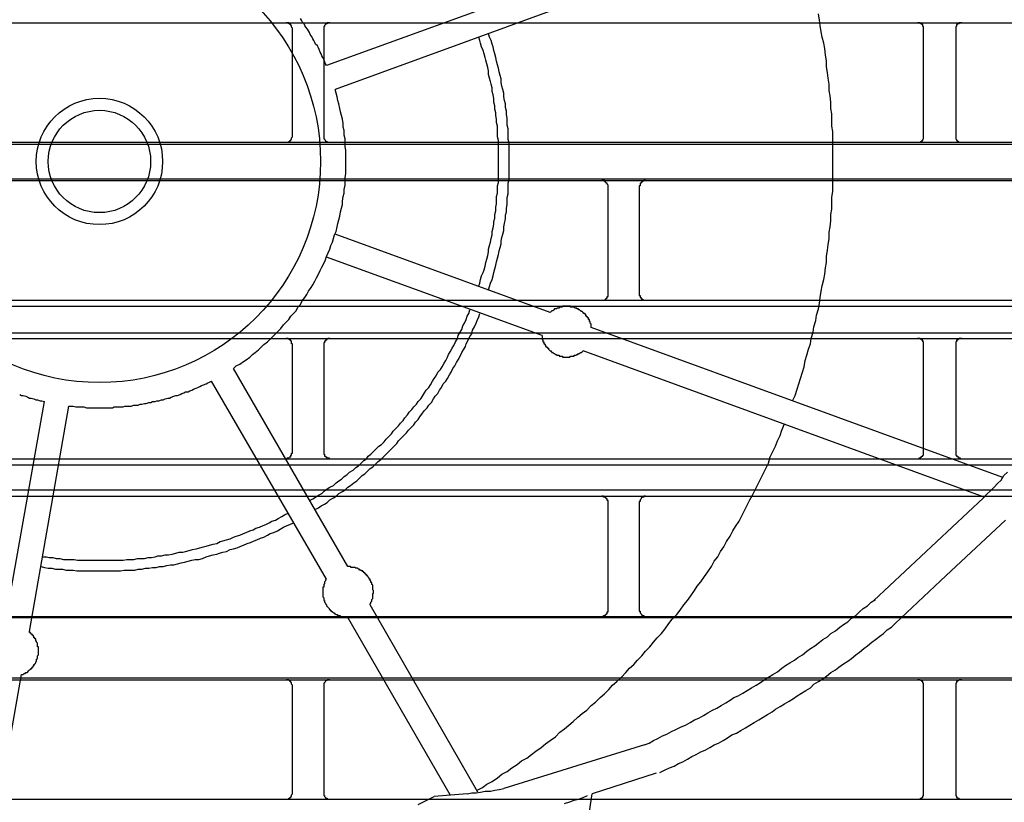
# Model space of a CAD drawing. Header units: millimetres. Extents: x 39871 to 53385, y 51832 to 57813.
# Tile 31 of 88: x 48555 to 48586, y 52484 to 52509. Entities that reach past the tile are written whole.
import ezdxf
from ezdxf import colors
from ezdxf.entities.mleader import LeaderData, LeaderLine
from ezdxf.math import Vec2, Vec3

# ---------------------------------------------------------------- set-up
doc = ezdxf.new("R2010")
doc.units = ezdxf.units.MM
doc.layers.add('AQUAREA', color=7, linetype='Continuous')
doc.layers.add('IS_KAN_OPIS', color=7, linetype='Continuous', lineweight=30)
doc.styles.add('ARIAL', font='ARIALN.TTF')

# ---------------------------------------------------------------- blocks, each defined once
blk = doc.blocks.new('SPLIT')
at = {"layer": 'AQUAREA'}
for points in [[(24655.995, -1284.732), (24656.205, -1284.312), (24656.345, -1283.822), (24656.485, -1283.402), (24656.625, -1282.982), (24656.765, -1282.492), (24656.905, -1282.072), (24656.975, -1281.582), (24657.115, -1281.162), (24657.255, -1280.672), (24657.395, -1280.252), (24657.465, -1279.832), (24657.605, -1279.342), (24657.675, -1278.922), (24657.815, -1278.432), (24657.885, -1278.012), (24658.025, -1277.522), (24658.095, -1277.102), (24658.165, -1276.612), (24658.235, -1276.122), (24658.305, -1275.702), (24658.445, -1275.212), (24658.515, -1274.792), (24658.585, -1274.302), (24658.655, -1273.882), (24658.655, -1273.392), (24658.725, -1272.902), (24658.795, -1272.482), (24658.865, -1271.992), (24658.865, -1271.502), (24658.935, -1271.082), (24659.005, -1270.592), (24659.005, -1270.102), (24659.075, -1269.682), (24659.075, -1269.192), (24659.075, -1268.772), (24659.145, -1268.282), (24659.145, -1267.792), (24659.145, -1267.372), (24659.145, -1266.882), (24659.145, -1266.392), (24659.145, -1265.972), (24659.145, -1265.482), (24659.145, -1264.992), (24659.145, -1264.572), (24659.145, -1264.082), (24659.145, -1263.592), (24659.075, -1263.172), (24659.075, -1262.682), (24659.075, -1262.192), (24659.005, -1261.772), (24659.005, -1261.282), (24658.935, -1260.792), (24658.865, -1260.372), (24658.865, -1259.882), (24658.795, -1259.392), (24658.725, -1258.972), (24658.655, -1258.482), (24658.655, -1258.062), (24658.585, -1257.572), (24658.515, -1257.082), (24658.445, -1256.662), (24658.305, -1256.172), (24658.235, -1255.752), (24658.165, -1255.262), (24658.095, -1254.842), (24658.025, -1254.352)], [(24619.385, -1258.412), (24619.315, -1258.272), (24619.245, -1258.062), (24619.175, -1257.922), (24619.105, -1257.782), (24619.035, -1257.642), (24618.965, -1257.502), (24618.895, -1257.362), (24618.825, -1257.152), (24618.755, -1257.012), (24618.685, -1256.872), (24618.545, -1256.732), (24618.475, -1256.592), (24618.405, -1256.452), (24618.335, -1256.312), (24618.265, -1256.172), (24618.125, -1255.962), (24618.055, -1255.822), (24617.985, -1255.682), (24617.915, -1255.542), (24617.775, -1255.402), (24617.705, -1255.262), (24617.635, -1255.122), (24617.495, -1254.982), (24617.425, -1254.842), (24617.355, -1254.702)], [(24636.325, -1252.252), (24619.385, -1258.412)], [(24636.955, -1254.142), (24620.085, -1260.302)], [(24308.585, -1255.052), (24877.685, -1255.052)], [(24616.725, -1255.542), (24616.725, -1255.542), (24616.725, -1255.472), (24616.655, -1255.402), (24616.655, -1255.332), (24616.655, -1255.262), (24616.585, -1255.262), (24616.585, -1255.192), (24616.515, -1255.192), (24616.515, -1255.122), (24616.445, -1255.122), (24616.445, -1255.052), (24616.375, -1255.052), (24616.305, -1255.052), (24616.235, -1255.052)], [(24616.725, -1263.942), (24616.725, -1255.542)], [(24619.665, -1255.052), (24619.665, -1255.052), (24619.595, -1255.052), (24619.525, -1255.052), (24619.455, -1255.052), (24619.455, -1255.122), (24619.385, -1255.122), (24619.315, -1255.122), (24619.315, -1255.192), (24619.245, -1255.262), (24619.245, -1255.332), (24619.175, -1255.332), (24619.175, -1255.402), (24619.175, -1255.472), (24619.175, -1255.542)], [(24619.175, -1255.542), (24619.175, -1263.942)], [(24666.285, -1255.542), (24666.285, -1255.542), (24666.285, -1255.472), (24666.285, -1255.402), (24666.285, -1255.332), (24666.215, -1255.332), (24666.215, -1255.262), (24666.215, -1255.192), (24666.145, -1255.192), (24666.145, -1255.122), (24666.075, -1255.122), (24666.005, -1255.052), (24665.935, -1255.052), (24665.865, -1255.052), (24665.795, -1255.052)], [(24666.285, -1263.942), (24666.285, -1255.542)], [(24669.295, -1255.052), (24669.295, -1255.052), (24669.225, -1255.052), (24669.155, -1255.052), (24669.085, -1255.052), (24669.015, -1255.122), (24668.945, -1255.122), (24668.945, -1255.192), (24668.875, -1255.192), (24668.875, -1255.262), (24668.875, -1255.332), (24668.805, -1255.332), (24668.805, -1255.402), (24668.805, -1255.472), (24668.805, -1255.542)], [(24668.805, -1255.542), (24668.805, -1263.942)], [(24631.355, -1275.702), (24631.425, -1275.492), (24631.495, -1275.212), (24631.565, -1274.932), (24631.705, -1274.652), (24631.775, -1274.442), (24631.845, -1274.162), (24631.915, -1273.882), (24631.985, -1273.602), (24632.055, -1273.322), (24632.125, -1273.042), (24632.125, -1272.832), (24632.195, -1272.552), (24632.265, -1272.272), (24632.335, -1271.992), (24632.405, -1271.712), (24632.405, -1271.432), (24632.475, -1271.152), (24632.545, -1270.872), (24632.545, -1270.662), (24632.615, -1270.382), (24632.615, -1270.102), (24632.685, -1269.822), (24632.685, -1269.542), (24632.755, -1269.262), (24632.755, -1268.982), (24632.755, -1268.702), (24632.825, -1268.422), (24632.825, -1268.142), (24632.825, -1267.862), (24632.895, -1267.582), (24632.895, -1267.302), (24632.895, -1267.022), (24632.895, -1266.812), (24632.895, -1266.532), (24632.895, -1266.252), (24632.895, -1265.972), (24632.895, -1265.692), (24632.895, -1265.412), (24632.895, -1265.132), (24632.895, -1264.852), (24632.895, -1264.572), (24632.895, -1264.292), (24632.825, -1264.012), (24632.825, -1263.732), (24632.825, -1263.452), (24632.825, -1263.172), (24632.755, -1262.892), (24632.755, -1262.612), (24632.685, -1262.332), (24632.685, -1262.122), (24632.615, -1261.842), (24632.615, -1261.562), (24632.545, -1261.282), (24632.545, -1261.002), (24632.475, -1260.722), (24632.405, -1260.442), (24632.405, -1260.162), (24632.335, -1259.882), (24632.265, -1259.672), (24632.195, -1259.392), (24632.125, -1259.112), (24632.125, -1258.832), (24632.055, -1258.552), (24631.985, -1258.272), (24631.915, -1257.992), (24631.845, -1257.782), (24631.775, -1257.502), (24631.705, -1257.222), (24631.565, -1256.942), (24631.495, -1256.662), (24631.425, -1256.452), (24631.355, -1256.172)], [(24632.125, -1276.052), (24632.195, -1275.772), (24632.265, -1275.492), (24632.405, -1275.212), (24632.475, -1274.932), (24632.545, -1274.652), (24632.615, -1274.372), (24632.685, -1274.092), (24632.755, -1273.812), (24632.825, -1273.532), (24632.895, -1273.252), (24632.965, -1272.972), (24633.035, -1272.692), (24633.105, -1272.412), (24633.105, -1272.202), (24633.175, -1271.922), (24633.245, -1271.642), (24633.315, -1271.362), (24633.315, -1271.082), (24633.385, -1270.802), (24633.455, -1270.452), (24633.455, -1270.172), (24633.525, -1269.892), (24633.525, -1269.612), (24633.595, -1269.332), (24633.595, -1269.052), (24633.595, -1268.772), (24633.665, -1268.492), (24633.665, -1268.212), (24633.665, -1267.932), (24633.665, -1267.652), (24633.735, -1267.372), (24633.735, -1267.092), (24633.735, -1266.812), (24633.735, -1266.532), (24633.735, -1266.252), (24633.735, -1265.972), (24633.735, -1265.692), (24633.735, -1265.412), (24633.735, -1265.132), (24633.735, -1264.782), (24633.735, -1264.502), (24633.665, -1264.222), (24633.665, -1263.942), (24633.665, -1263.662), (24633.665, -1263.382), (24633.595, -1263.102), (24633.595, -1262.822), (24633.595, -1262.542), (24633.525, -1262.262), (24633.525, -1261.982), (24633.455, -1261.702), (24633.455, -1261.422), (24633.385, -1261.142), (24633.315, -1260.862), (24633.315, -1260.582), (24633.245, -1260.302), (24633.175, -1260.022), (24633.105, -1259.742), (24633.105, -1259.462), (24633.035, -1259.182), (24632.965, -1258.902), (24632.895, -1258.622), (24632.825, -1258.342), (24632.755, -1258.062), (24632.685, -1257.782), (24632.615, -1257.502), (24632.545, -1257.222), (24632.475, -1256.942), (24632.405, -1256.732), (24632.335, -1256.452), (24632.195, -1256.172), (24632.125, -1255.892)], [(24612.105, -1282.212), (24612.315, -1282.002), (24612.595, -1281.862), (24612.875, -1281.652), (24613.085, -1281.512), (24613.365, -1281.302), (24613.575, -1281.092), (24613.785, -1280.952), (24614.065, -1280.742), (24614.275, -1280.532), (24614.485, -1280.322), (24614.765, -1280.112), (24614.975, -1279.902), (24615.185, -1279.692), (24615.395, -1279.482), (24615.605, -1279.272), (24615.815, -1279.062), (24616.025, -1278.782), (24616.235, -1278.572), (24616.445, -1278.362), (24616.585, -1278.082), (24616.795, -1277.872), (24617.005, -1277.662), (24617.145, -1277.382), (24617.355, -1277.172), (24617.495, -1276.892), (24617.705, -1276.612), (24617.845, -1276.402), (24617.985, -1276.122), (24618.195, -1275.842), (24618.335, -1275.632), (24618.475, -1275.352), (24618.615, -1275.072), (24618.755, -1274.792), (24618.895, -1274.512), (24619.035, -1274.232), (24619.175, -1273.952), (24619.315, -1273.672), (24619.385, -1273.392), (24619.525, -1273.112), (24619.665, -1272.832), (24619.735, -1272.552), (24619.875, -1272.272), (24619.945, -1271.992), (24620.015, -1271.712), (24620.155, -1271.432), (24620.225, -1271.082), (24620.295, -1270.802), (24620.365, -1270.522), (24620.435, -1270.242), (24620.505, -1269.892), (24620.575, -1269.612), (24620.645, -1269.332), (24620.645, -1269.052), (24620.715, -1268.702), (24620.785, -1268.422), (24620.785, -1268.142), (24620.855, -1267.792), (24620.855, -1267.512), (24620.855, -1267.232), (24620.925, -1266.882), (24620.925, -1266.602), (24620.925, -1266.322), (24620.925, -1265.972), (24620.925, -1265.692), (24620.925, -1265.342), (24620.925, -1265.062), (24620.855, -1264.782), (24620.855, -1264.432), (24620.855, -1264.152), (24620.785, -1263.872), (24620.785, -1263.522), (24620.715, -1263.242), (24620.715, -1262.962), (24620.645, -1262.612), (24620.575, -1262.332), (24620.505, -1262.052), (24620.435, -1261.772), (24620.365, -1261.422), (24620.295, -1261.142), (24620.225, -1260.862), (24620.155, -1260.582), (24620.085, -1260.302)], [(24616.235, -1264.432), (24616.235, -1264.432), (24616.305, -1264.432), (24616.375, -1264.432), (24616.445, -1264.432), (24616.445, -1264.362), (24616.515, -1264.362), (24616.515, -1264.292), (24616.585, -1264.292), (24616.585, -1264.222), (24616.655, -1264.222), (24616.655, -1264.152), (24616.655, -1264.082), (24616.725, -1264.012), (24616.725, -1263.942)], [(24619.175, -1263.942), (24619.175, -1263.942), (24619.175, -1264.012), (24619.175, -1264.082), (24619.175, -1264.152), (24619.245, -1264.152), (24619.245, -1264.222), (24619.315, -1264.292), (24619.315, -1264.362), (24619.385, -1264.362), (24619.455, -1264.362), (24619.455, -1264.432), (24619.525, -1264.432), (24619.595, -1264.432), (24619.665, -1264.432)], [(24665.795, -1264.432), (24665.795, -1264.432), (24665.865, -1264.432), (24665.935, -1264.432), (24666.005, -1264.432), (24666.075, -1264.362), (24666.145, -1264.362), (24666.145, -1264.292), (24666.215, -1264.292), (24666.215, -1264.222), (24666.285, -1264.152), (24666.285, -1264.082), (24666.285, -1264.012), (24666.285, -1263.942)], [(24668.805, -1263.942), (24668.805, -1263.942), (24668.805, -1264.012), (24668.805, -1264.082), (24668.805, -1264.152), (24668.875, -1264.222), (24668.875, -1264.292), (24668.945, -1264.292), (24668.945, -1264.362), (24669.015, -1264.362), (24669.085, -1264.432), (24669.155, -1264.432), (24669.225, -1264.432), (24669.295, -1264.432)], [(24308.585, -1264.432), (24877.685, -1264.432)], [(24308.585, -1264.572), (24877.685, -1264.572)], [(24308.585, -1267.302), (24877.685, -1267.302)], [(24308.585, -1267.442), (24877.685, -1267.442)], [(24641.505, -1267.932), (24641.505, -1267.932), (24641.505, -1267.862), (24641.505, -1267.792), (24641.435, -1267.722), (24641.435, -1267.652), (24641.365, -1267.652), (24641.365, -1267.582), (24641.295, -1267.582), (24641.295, -1267.512), (24641.225, -1267.512), (24641.225, -1267.442), (24641.155, -1267.442), (24641.085, -1267.442), (24641.015, -1267.442)], [(24641.505, -1276.332), (24641.505, -1267.932)], [(24644.445, -1267.442), (24644.445, -1267.442), (24644.375, -1267.442), (24644.305, -1267.442), (24644.235, -1267.512), (24644.165, -1267.512), (24644.165, -1267.582), (24644.095, -1267.582), (24644.095, -1267.652), (24644.025, -1267.652), (24644.025, -1267.722), (24644.025, -1267.792), (24644.025, -1267.862), (24643.955, -1267.862), (24643.955, -1267.932)], [(24643.955, -1267.932), (24643.955, -1276.332)], [(24636.955, -1277.802), (24620.085, -1271.642)], [(24636.325, -1279.622), (24619.385, -1273.462)], [(24641.015, -1276.822), (24641.015, -1276.822), (24641.085, -1276.822), (24641.155, -1276.822), (24641.225, -1276.822), (24641.295, -1276.752), (24641.365, -1276.752), (24641.365, -1276.682), (24641.435, -1276.682), (24641.435, -1276.612), (24641.435, -1276.542), (24641.505, -1276.542), (24641.505, -1276.472), (24641.505, -1276.402), (24641.505, -1276.332)], [(24643.955, -1276.332), (24643.955, -1276.402), (24643.955, -1276.472), (24644.025, -1276.472), (24644.025, -1276.542), (24644.025, -1276.612), (24644.095, -1276.612), (24644.095, -1276.682), (24644.165, -1276.752), (24644.235, -1276.752), (24644.235, -1276.822), (24644.305, -1276.822), (24644.375, -1276.822), (24644.445, -1276.822)], [(24308.585, -1276.822), (24877.685, -1276.822)], [(24308.585, -1277.312), (24877.685, -1277.312)], [(24618.055, -1292.572), (24618.335, -1292.432), (24618.545, -1292.292), (24618.755, -1292.152), (24619.035, -1292.012), (24619.245, -1291.802), (24619.455, -1291.662), (24619.665, -1291.522), (24619.945, -1291.382), (24620.155, -1291.172), (24620.365, -1291.032), (24620.575, -1290.892), (24620.785, -1290.682), (24620.995, -1290.542), (24621.205, -1290.332), (24621.485, -1290.192), (24621.695, -1289.982), (24621.905, -1289.842), (24622.115, -1289.632), (24622.325, -1289.422), (24622.535, -1289.282), (24622.675, -1289.072), (24622.885, -1288.932), (24623.095, -1288.722), (24623.305, -1288.512), (24623.515, -1288.302), (24623.725, -1288.162), (24623.935, -1287.952), (24624.075, -1287.742), (24624.285, -1287.532), (24624.495, -1287.322), (24624.635, -1287.112), (24624.845, -1286.902), (24625.055, -1286.692), (24625.195, -1286.482), (24625.405, -1286.272), (24625.545, -1286.062), (24625.755, -1285.852), (24625.895, -1285.642), (24626.105, -1285.432), (24626.245, -1285.222), (24626.455, -1285.012), (24626.595, -1284.802), (24626.805, -1284.592), (24626.945, -1284.382), (24627.085, -1284.102), (24627.225, -1283.892), (24627.435, -1283.682), (24627.575, -1283.472), (24627.715, -1283.192), (24627.855, -1282.982), (24627.995, -1282.772), (24628.135, -1282.492), (24628.345, -1282.282), (24628.485, -1282.072), (24628.625, -1281.792), (24628.765, -1281.582), (24628.905, -1281.302), (24628.975, -1281.092), (24629.115, -1280.882), (24629.255, -1280.602), (24629.395, -1280.392), (24629.535, -1280.112), (24629.675, -1279.832), (24629.745, -1279.622), (24629.885, -1279.342), (24630.025, -1279.132), (24630.095, -1278.852), (24630.235, -1278.642), (24630.375, -1278.362), (24630.445, -1278.082), (24630.585, -1277.872), (24630.655, -1277.592)], [(24618.475, -1293.272), (24618.755, -1293.132), (24618.965, -1292.992), (24619.245, -1292.852), (24619.455, -1292.712), (24619.665, -1292.502), (24619.945, -1292.362), (24620.155, -1292.222), (24620.365, -1292.012), (24620.645, -1291.872), (24620.855, -1291.732), (24621.065, -1291.522), (24621.275, -1291.382), (24621.555, -1291.172), (24621.765, -1291.032), (24621.975, -1290.822), (24622.185, -1290.612), (24622.395, -1290.472), (24622.605, -1290.262), (24622.815, -1290.052), (24623.025, -1289.912), (24623.235, -1289.702), (24623.445, -1289.492), (24623.655, -1289.352), (24623.865, -1289.142), (24624.075, -1288.932), (24624.285, -1288.722), (24624.495, -1288.512), (24624.705, -1288.302), (24624.915, -1288.092), (24625.055, -1287.882), (24625.265, -1287.672), (24625.475, -1287.462), (24625.685, -1287.252), (24625.825, -1287.042), (24626.035, -1286.832), (24626.245, -1286.622), (24626.385, -1286.412), (24626.595, -1286.202), (24626.735, -1285.992), (24626.945, -1285.712), (24627.085, -1285.502), (24627.295, -1285.292), (24627.435, -1285.082), (24627.645, -1284.872), (24627.785, -1284.592), (24627.925, -1284.382), (24628.135, -1284.172), (24628.275, -1283.892), (24628.415, -1283.682), (24628.555, -1283.402), (24628.765, -1283.192), (24628.905, -1282.982), (24629.045, -1282.702), (24629.185, -1282.492), (24629.325, -1282.212), (24629.465, -1282.002), (24629.605, -1281.722), (24629.745, -1281.512), (24629.885, -1281.232), (24630.025, -1280.952), (24630.165, -1280.742), (24630.305, -1280.462), (24630.375, -1280.252), (24630.515, -1279.972), (24630.655, -1279.692), (24630.795, -1279.482), (24630.865, -1279.202), (24631.005, -1278.922), (24631.145, -1278.642), (24631.215, -1278.432), (24631.355, -1278.152), (24631.425, -1277.872)], [(24640.175, -1278.992), (24640.175, -1278.922), (24640.175, -1278.852), (24640.175, -1278.782), (24640.175, -1278.712), (24640.105, -1278.642), (24640.105, -1278.572), (24640.105, -1278.502), (24640.035, -1278.502), (24640.035, -1278.432), (24640.035, -1278.362), (24639.965, -1278.362), (24639.965, -1278.292), (24639.965, -1278.222), (24639.895, -1278.222), (24639.895, -1278.152), (24639.825, -1278.152), (24639.825, -1278.082), (24639.755, -1278.082), (24639.755, -1278.012), (24639.755, -1277.942), (24639.685, -1277.942), (24639.685, -1277.872), (24639.615, -1277.872), (24639.545, -1277.802), (24639.475, -1277.732), (24639.405, -1277.732), (24639.405, -1277.662), (24639.335, -1277.662), (24639.265, -1277.592), (24639.195, -1277.592), (24639.195, -1277.522), (24639.125, -1277.522), (24639.055, -1277.522), (24639.055, -1277.452), (24638.985, -1277.452), (24638.915, -1277.452), (24638.845, -1277.382), (24638.775, -1277.382), (24638.705, -1277.382), (24638.635, -1277.382), (24638.565, -1277.382), (24638.565, -1277.312), (24638.495, -1277.312), (24638.425, -1277.312), (24638.355, -1277.312), (24638.285, -1277.312), (24638.215, -1277.312), (24638.145, -1277.312), (24638.075, -1277.312), (24638.005, -1277.312), (24637.935, -1277.312), (24637.865, -1277.382), (24637.795, -1277.382), (24637.725, -1277.382), (24637.655, -1277.382), (24637.655, -1277.452), (24637.585, -1277.452), (24637.515, -1277.452), (24637.445, -1277.522), (24637.375, -1277.522), (24637.305, -1277.522), (24637.235, -1277.592), (24637.165, -1277.662), (24637.095, -1277.662), (24637.025, -1277.732), (24636.955, -1277.802)], [(24308.585, -1279.412), (24877.685, -1279.412)], [(24595.305, -1284.242), (24595.445, -1284.312), (24595.585, -1284.312), (24595.795, -1284.382), (24595.935, -1284.452), (24596.075, -1284.522), (24596.215, -1284.522), (24596.425, -1284.592), (24596.565, -1284.662), (24596.705, -1284.662), (24596.915, -1284.732), (24597.055, -1284.732), (24597.265, -1284.802)], [(24672.515, -1290.752), (24640.175, -1278.992)], [(24308.585, -1279.832), (24877.685, -1279.832)], [(24616.725, -1280.322), (24616.725, -1280.322), (24616.725, -1280.252), (24616.655, -1280.252), (24616.655, -1280.182), (24616.655, -1280.112), (24616.655, -1280.042), (24616.585, -1280.042), (24616.585, -1279.972), (24616.515, -1279.972), (24616.515, -1279.902), (24616.445, -1279.902), (24616.375, -1279.902), (24616.375, -1279.832), (24616.305, -1279.832), (24616.235, -1279.832)], [(24616.725, -1288.792), (24616.725, -1280.322)], [(24619.665, -1279.832), (24619.665, -1279.832), (24619.595, -1279.832), (24619.525, -1279.832), (24619.455, -1279.902), (24619.385, -1279.902), (24619.385, -1279.972), (24619.315, -1279.972), (24619.315, -1280.042), (24619.245, -1280.042), (24619.245, -1280.112), (24619.245, -1280.182), (24619.175, -1280.182), (24619.175, -1280.252), (24619.175, -1280.322)], [(24619.175, -1280.322), (24619.175, -1288.792)], [(24636.325, -1279.622), (24636.325, -1279.692), (24636.325, -1279.762), (24636.325, -1279.832), (24636.325, -1279.902), (24636.395, -1279.972), (24636.395, -1280.042), (24636.395, -1280.112), (24636.465, -1280.112), (24636.465, -1280.182), (24636.465, -1280.252), (24636.535, -1280.252), (24636.535, -1280.322), (24636.605, -1280.392), (24636.605, -1280.462), (24636.675, -1280.462), (24636.675, -1280.532), (24636.745, -1280.532), (24636.745, -1280.602), (24636.815, -1280.602), (24636.815, -1280.672), (24636.885, -1280.742), (24636.955, -1280.812), (24637.025, -1280.812), (24637.025, -1280.882), (24637.095, -1280.882), (24637.095, -1280.952), (24637.165, -1280.952), (24637.235, -1281.022), (24637.305, -1281.022), (24637.375, -1281.092), (24637.445, -1281.092), (24637.445, -1281.162), (24637.515, -1281.162), (24637.585, -1281.162), (24637.655, -1281.162), (24637.655, -1281.232), (24637.725, -1281.232), (24637.795, -1281.232), (24637.865, -1281.232), (24637.935, -1281.232), (24637.935, -1281.302), (24638.005, -1281.302), (24638.075, -1281.302), (24638.145, -1281.302), (24638.215, -1281.302), (24638.285, -1281.302), (24638.355, -1281.302), (24638.425, -1281.302), (24638.495, -1281.302), (24638.565, -1281.232), (24638.635, -1281.232), (24638.705, -1281.232), (24638.775, -1281.232), (24638.845, -1281.232), (24638.845, -1281.162), (24638.915, -1281.162), (24638.985, -1281.162), (24639.055, -1281.092), (24639.125, -1281.092), (24639.195, -1281.022), (24639.265, -1281.022), (24639.335, -1280.952), (24639.405, -1280.952), (24639.475, -1280.882), (24639.545, -1280.812)], [(24666.285, -1280.322), (24666.285, -1280.322), (24666.285, -1280.252), (24666.285, -1280.182), (24666.285, -1280.112), (24666.215, -1280.112), (24666.215, -1280.042), (24666.215, -1279.972), (24666.145, -1279.972), (24666.075, -1279.902), (24666.005, -1279.902), (24666.005, -1279.832), (24665.935, -1279.832), (24665.865, -1279.832), (24665.795, -1279.832)], [(24666.285, -1288.792), (24666.285, -1280.322)], [(24669.295, -1279.832), (24669.295, -1279.832), (24669.225, -1279.832), (24669.155, -1279.832), (24669.085, -1279.832), (24669.085, -1279.902), (24669.015, -1279.902), (24668.945, -1279.972), (24668.875, -1279.972), (24668.875, -1280.042), (24668.875, -1280.112), (24668.805, -1280.112), (24668.805, -1280.182), (24668.805, -1280.252), (24668.805, -1280.322)], [(24668.805, -1280.322), (24668.805, -1288.792)], [(24671.045, -1292.292), (24639.545, -1280.812)], [(24670.975, -1292.362), (24671.255, -1292.082), (24671.535, -1291.802), (24671.815, -1291.522), (24672.095, -1291.242), (24672.375, -1290.962), (24672.585, -1290.612), (24672.865, -1290.332)], [(24621.065, -1297.752), (24612.105, -1282.212)], [(24599.155, -1285.152), (24599.365, -1285.152), (24599.505, -1285.152), (24599.715, -1285.222), (24599.855, -1285.222), (24599.995, -1285.222), (24600.205, -1285.222), (24600.345, -1285.222), (24600.555, -1285.292), (24600.695, -1285.292), (24600.905, -1285.292), (24601.045, -1285.292), (24601.185, -1285.292), (24601.395, -1285.292), (24601.535, -1285.292), (24601.745, -1285.292), (24601.885, -1285.292), (24602.095, -1285.292), (24602.235, -1285.292), (24602.375, -1285.292), (24602.585, -1285.292), (24602.725, -1285.222), (24602.935, -1285.222), (24603.075, -1285.222), (24603.215, -1285.222), (24603.425, -1285.222), (24603.565, -1285.152), (24603.775, -1285.152), (24603.915, -1285.152), (24604.055, -1285.152), (24604.265, -1285.082), (24604.405, -1285.082), (24604.615, -1285.082), (24604.755, -1285.012), (24604.895, -1285.012), (24605.105, -1284.942), (24605.245, -1284.942), (24605.455, -1284.872), (24605.595, -1284.872), (24605.735, -1284.802), (24605.945, -1284.802), (24606.085, -1284.732), (24606.225, -1284.732), (24606.435, -1284.662), (24606.575, -1284.662), (24606.715, -1284.592), (24606.925, -1284.522), (24607.065, -1284.522), (24607.205, -1284.452), (24607.415, -1284.382), (24607.555, -1284.312), (24607.695, -1284.312), (24607.905, -1284.242), (24608.045, -1284.172), (24608.185, -1284.102), (24608.325, -1284.032), (24608.535, -1284.032), (24608.675, -1283.962), (24608.815, -1283.892), (24608.955, -1283.822), (24609.165, -1283.752), (24609.305, -1283.682), (24609.445, -1283.612), (24609.585, -1283.542), (24609.725, -1283.472), (24609.935, -1283.402), (24610.075, -1283.332), (24610.215, -1283.262), (24610.355, -1283.192)], [(24619.385, -1298.732), (24610.355, -1283.192)], [(24594.115, -1302.512), (24597.265, -1284.802)], [(24596.075, -1302.862), (24599.155, -1285.152)], [(24631.215, -1315.322), (24631.635, -1315.112), (24631.985, -1314.832), (24632.405, -1314.622), (24632.825, -1314.342), (24633.175, -1314.062), (24633.595, -1313.852), (24633.945, -1313.572), (24634.365, -1313.292), (24634.715, -1313.012), (24635.135, -1312.802), (24635.485, -1312.522), (24635.835, -1312.242), (24636.255, -1311.962), (24636.605, -1311.682), (24636.955, -1311.402), (24637.375, -1311.122), (24637.725, -1310.772), (24638.075, -1310.492), (24638.425, -1310.212), (24638.775, -1309.932), (24639.125, -1309.582), (24639.475, -1309.302), (24639.825, -1309.022), (24640.175, -1308.672), (24640.525, -1308.392), (24640.875, -1308.042), (24641.225, -1307.762), (24641.575, -1307.412), (24641.855, -1307.062), (24642.205, -1306.782), (24642.555, -1306.432), (24642.905, -1306.082), (24643.185, -1305.732), (24643.535, -1305.452), (24643.815, -1305.102), (24644.165, -1304.752), (24644.445, -1304.402), (24644.795, -1304.052), (24645.075, -1303.702), (24645.355, -1303.352), (24645.705, -1303.002), (24645.985, -1302.652), (24646.265, -1302.232), (24646.545, -1301.882), (24646.895, -1301.532), (24647.175, -1301.182), (24647.455, -1300.762), (24647.735, -1300.412), (24648.015, -1300.062), (24648.295, -1299.642), (24648.505, -1299.292), (24648.785, -1298.942), (24649.065, -1298.522), (24649.345, -1298.172), (24649.625, -1297.752), (24649.835, -1297.332), (24650.115, -1296.982), (24650.325, -1296.562), (24650.605, -1296.212), (24650.815, -1295.792), (24651.095, -1295.372), (24651.305, -1294.952), (24651.515, -1294.602), (24651.795, -1294.182), (24652.005, -1293.762), (24652.215, -1293.342), (24652.425, -1292.922), (24652.635, -1292.502), (24652.845, -1292.152), (24653.055, -1291.732), (24653.265, -1291.312), (24653.475, -1290.892), (24653.685, -1290.472), (24653.895, -1290.052), (24654.105, -1289.632), (24654.245, -1289.142), (24654.455, -1288.722), (24654.665, -1288.302), (24654.805, -1287.882), (24655.015, -1287.462), (24655.155, -1287.042), (24655.365, -1286.552)], [(24616.235, -1289.282), (24616.235, -1289.282), (24616.305, -1289.282), (24616.305, -1289.212), (24616.375, -1289.212), (24616.445, -1289.212), (24616.515, -1289.142), (24616.585, -1289.142), (24616.585, -1289.072), (24616.585, -1289.002), (24616.655, -1289.002), (24616.655, -1288.932), (24616.655, -1288.862), (24616.725, -1288.862), (24616.725, -1288.792)], [(24619.175, -1288.792), (24619.175, -1288.792), (24619.175, -1288.862), (24619.175, -1288.932), (24619.245, -1288.932), (24619.245, -1289.002), (24619.245, -1289.072), (24619.315, -1289.072), (24619.315, -1289.142), (24619.385, -1289.142), (24619.385, -1289.212), (24619.455, -1289.212), (24619.525, -1289.212), (24619.595, -1289.212), (24619.595, -1289.282), (24619.665, -1289.282)], [(24665.795, -1289.282), (24665.795, -1289.282), (24665.865, -1289.282), (24665.935, -1289.282), (24665.935, -1289.212), (24666.005, -1289.212), (24666.075, -1289.212), (24666.075, -1289.142), (24666.145, -1289.142), (24666.145, -1289.072), (24666.215, -1289.072), (24666.215, -1289.002), (24666.285, -1289.002), (24666.285, -1288.932), (24666.285, -1288.862), (24666.285, -1288.792)], [(24668.805, -1288.792), (24668.805, -1288.792), (24668.805, -1288.862), (24668.805, -1288.932), (24668.805, -1289.002), (24668.875, -1289.002), (24668.875, -1289.072), (24668.945, -1289.072), (24668.945, -1289.142), (24669.015, -1289.142), (24669.015, -1289.212), (24669.085, -1289.212), (24669.155, -1289.212), (24669.155, -1289.282), (24669.225, -1289.282), (24669.295, -1289.282)], [(24308.585, -1289.282), (24877.685, -1289.282)], [(24308.585, -1289.772), (24877.685, -1289.772)], [(24308.585, -1291.732), (24877.685, -1291.732)], [(24308.585, -1292.222), (24877.685, -1292.222)], [(24641.505, -1292.712), (24641.505, -1292.712), (24641.505, -1292.642), (24641.505, -1292.572), (24641.435, -1292.572), (24641.435, -1292.502), (24641.435, -1292.432), (24641.365, -1292.432), (24641.365, -1292.362), (24641.295, -1292.362), (24641.295, -1292.292), (24641.225, -1292.292), (24641.155, -1292.292), (24641.155, -1292.222), (24641.085, -1292.222), (24641.015, -1292.222)], [(24644.445, -1292.222), (24644.445, -1292.222), (24644.375, -1292.222), (24644.305, -1292.222), (24644.305, -1292.292), (24644.235, -1292.292), (24644.165, -1292.292), (24644.165, -1292.362), (24644.095, -1292.362), (24644.095, -1292.432), (24644.025, -1292.502), (24644.025, -1292.572), (24644.025, -1292.642), (24643.955, -1292.642), (24643.955, -1292.712)], [(24670.975, -1292.362), (24662.365, -1300.412)], [(24641.505, -1301.182), (24641.505, -1292.712)], [(24643.955, -1292.712), (24643.955, -1301.182)], [(24597.125, -1296.982), (24597.405, -1296.982), (24597.615, -1297.052), (24597.895, -1297.052), (24598.175, -1297.122), (24598.455, -1297.122), (24598.735, -1297.192), (24599.015, -1297.192), (24599.295, -1297.192), (24599.575, -1297.192), (24599.855, -1297.262), (24600.135, -1297.262), (24600.415, -1297.262), (24600.695, -1297.262), (24600.975, -1297.262), (24601.255, -1297.262), (24601.535, -1297.262), (24601.815, -1297.262), (24602.025, -1297.262), (24602.305, -1297.262), (24602.585, -1297.262), (24602.865, -1297.262), (24603.145, -1297.262), (24603.425, -1297.262), (24603.705, -1297.192), (24603.985, -1297.192), (24604.265, -1297.192), (24604.545, -1297.122), (24604.825, -1297.122), (24605.105, -1297.122), (24605.385, -1297.052), (24605.665, -1297.052), (24605.945, -1296.982), (24606.155, -1296.912), (24606.435, -1296.912), (24606.715, -1296.842), (24606.995, -1296.842), (24607.275, -1296.772), (24607.555, -1296.702), (24607.835, -1296.632), (24608.115, -1296.632), (24608.325, -1296.562), (24608.605, -1296.492), (24608.885, -1296.422), (24609.165, -1296.352), (24609.445, -1296.282), (24609.725, -1296.212), (24609.935, -1296.142), (24610.215, -1296.072), (24610.495, -1296.002), (24610.775, -1295.932), (24611.055, -1295.792), (24611.265, -1295.722), (24611.545, -1295.652), (24611.825, -1295.582), (24612.105, -1295.442), (24612.315, -1295.372), (24612.595, -1295.302), (24612.875, -1295.162), (24613.085, -1295.092), (24613.365, -1294.952), (24613.645, -1294.882), (24613.855, -1294.742), (24614.135, -1294.672), (24614.415, -1294.532), (24614.625, -1294.462), (24614.905, -1294.322), (24615.115, -1294.182), (24615.395, -1294.112), (24615.605, -1293.972), (24615.885, -1293.832), (24616.095, -1293.692), (24616.375, -1293.552)], [(24668.455, -1298.102), (24672.725, -1294.112)], [(24596.985, -1297.752), (24597.265, -1297.822), (24597.545, -1297.892), (24597.825, -1297.892), (24598.105, -1297.962), (24598.385, -1297.962), (24598.665, -1297.962), (24598.945, -1298.032), (24599.225, -1298.032), (24599.505, -1298.032), (24599.785, -1298.102), (24600.065, -1298.102), (24600.345, -1298.102), (24600.625, -1298.102), (24600.905, -1298.102), (24601.185, -1298.102), (24601.465, -1298.102), (24601.745, -1298.102), (24602.025, -1298.102), (24602.375, -1298.102), (24602.655, -1298.102), (24602.935, -1298.102), (24603.215, -1298.102), (24603.495, -1298.032), (24603.775, -1298.032), (24604.055, -1298.032), (24604.335, -1298.032), (24604.615, -1297.962), (24604.895, -1297.962), (24605.175, -1297.892), (24605.455, -1297.892), (24605.735, -1297.822), (24606.015, -1297.822), (24606.295, -1297.752), (24606.575, -1297.752), (24606.855, -1297.682), (24607.135, -1297.612), (24607.415, -1297.612), (24607.695, -1297.542), (24607.975, -1297.472), (24608.255, -1297.402), (24608.535, -1297.332), (24608.815, -1297.262), (24609.095, -1297.192), (24609.375, -1297.192), (24609.655, -1297.122), (24609.935, -1296.982), (24610.215, -1296.912), (24610.495, -1296.842), (24610.775, -1296.772), (24610.985, -1296.702), (24611.265, -1296.632), (24611.545, -1296.562), (24611.825, -1296.422), (24612.105, -1296.352), (24612.385, -1296.282), (24612.665, -1296.142), (24612.875, -1296.072), (24613.155, -1295.932), (24613.435, -1295.862), (24613.715, -1295.722), (24613.925, -1295.652), (24614.205, -1295.512), (24614.485, -1295.442), (24614.765, -1295.302), (24614.975, -1295.162), (24615.255, -1295.092), (24615.535, -1294.952), (24615.745, -1294.812), (24616.025, -1294.672), (24616.305, -1294.532), (24616.515, -1294.462), (24616.795, -1294.322)], [(24622.815, -1300.762), (24622.815, -1300.692), (24622.885, -1300.622), (24622.885, -1300.552), (24622.955, -1300.482), (24622.955, -1300.412), (24622.955, -1300.342), (24623.025, -1300.272), (24623.025, -1300.202), (24623.025, -1300.132), (24623.025, -1300.062), (24623.025, -1299.992), (24623.025, -1299.922), (24623.095, -1299.852), (24623.095, -1299.782), (24623.095, -1299.712), (24623.095, -1299.642), (24623.025, -1299.572), (24623.025, -1299.502), (24623.025, -1299.432), (24623.025, -1299.362), (24623.025, -1299.292), (24623.025, -1299.222), (24622.955, -1299.152), (24622.955, -1299.082), (24622.955, -1299.012), (24622.885, -1299.012), (24622.885, -1298.942), (24622.885, -1298.872), (24622.815, -1298.872), (24622.815, -1298.802), (24622.815, -1298.732), (24622.745, -1298.732), (24622.745, -1298.662), (24622.675, -1298.592), (24622.675, -1298.522), (24622.605, -1298.522), (24622.605, -1298.452), (24622.535, -1298.452), (24622.535, -1298.382), (24622.465, -1298.382), (24622.465, -1298.312), (24622.395, -1298.312), (24622.395, -1298.242), (24622.325, -1298.242), (24622.325, -1298.172), (24622.255, -1298.172), (24622.255, -1298.102), (24622.185, -1298.102), (24622.115, -1298.102), (24622.115, -1298.032), (24622.045, -1298.032), (24621.975, -1298.032), (24621.975, -1297.962), (24621.905, -1297.962), (24621.835, -1297.892), (24621.765, -1297.892), (24621.695, -1297.892), (24621.625, -1297.822), (24621.555, -1297.822), (24621.485, -1297.822), (24621.415, -1297.822), (24621.345, -1297.822), (24621.275, -1297.752), (24621.205, -1297.752), (24621.135, -1297.752), (24621.065, -1297.752)], [(24667.615, -1298.872), (24668.455, -1298.102)], [(24619.385, -1298.732), (24619.315, -1298.802), (24619.315, -1298.872), (24619.245, -1298.942), (24619.245, -1299.012), (24619.245, -1299.082), (24619.175, -1299.152), (24619.175, -1299.222), (24619.175, -1299.292), (24619.175, -1299.362), (24619.105, -1299.362), (24619.105, -1299.432), (24619.105, -1299.502), (24619.105, -1299.572), (24619.105, -1299.642), (24619.105, -1299.712), (24619.105, -1299.782), (24619.105, -1299.852), (24619.105, -1299.922), (24619.105, -1299.992), (24619.105, -1300.062), (24619.105, -1300.132), (24619.175, -1300.202), (24619.175, -1300.272), (24619.175, -1300.342), (24619.175, -1300.412), (24619.245, -1300.412), (24619.245, -1300.482), (24619.245, -1300.552), (24619.315, -1300.622), (24619.315, -1300.692), (24619.385, -1300.762), (24619.385, -1300.832), (24619.455, -1300.902), (24619.525, -1300.972), (24619.595, -1301.042), (24619.595, -1301.112), (24619.665, -1301.112), (24619.665, -1301.182), (24619.735, -1301.182), (24619.735, -1301.252), (24619.805, -1301.252), (24619.805, -1301.322), (24619.875, -1301.322), (24619.945, -1301.392), (24620.015, -1301.392), (24620.015, -1301.462), (24620.085, -1301.462), (24620.155, -1301.532), (24620.225, -1301.532), (24620.295, -1301.602), (24620.365, -1301.602), (24620.435, -1301.602), (24620.505, -1301.672), (24620.575, -1301.672), (24620.645, -1301.672), (24620.715, -1301.742), (24620.785, -1301.742), (24620.855, -1301.742), (24620.925, -1301.742), (24620.995, -1301.742), (24621.065, -1301.742)], [(24664.045, -1302.232), (24667.615, -1298.872)], [(24644.375, -1311.752), (24644.725, -1311.612), (24645.075, -1311.402), (24645.425, -1311.262), (24645.775, -1311.052), (24646.125, -1310.912), (24646.475, -1310.702), (24646.825, -1310.562), (24647.245, -1310.352), (24647.595, -1310.212), (24647.945, -1310.002), (24648.295, -1309.792), (24648.645, -1309.652), (24648.995, -1309.442), (24649.345, -1309.232), (24649.695, -1309.022), (24650.045, -1308.882), (24650.395, -1308.672), (24650.745, -1308.462), (24651.095, -1308.252), (24651.375, -1308.042), (24651.725, -1307.902), (24652.075, -1307.692), (24652.425, -1307.482), (24652.775, -1307.272), (24653.125, -1307.062), (24653.475, -1306.852), (24653.755, -1306.642), (24654.105, -1306.432), (24654.455, -1306.222), (24654.805, -1306.012), (24655.155, -1305.732), (24655.435, -1305.522), (24655.785, -1305.312), (24656.135, -1305.102), (24656.415, -1304.892), (24656.765, -1304.682), (24657.115, -1304.402), (24657.395, -1304.192), (24657.745, -1303.982), (24658.095, -1303.702), (24658.375, -1303.492), (24658.725, -1303.282), (24659.005, -1303.002), (24659.355, -1302.792), (24659.705, -1302.512), (24659.985, -1302.302), (24660.335, -1302.092), (24660.615, -1301.812), (24660.965, -1301.602), (24661.245, -1301.322), (24661.525, -1301.042), (24661.875, -1300.832), (24662.155, -1300.552), (24662.505, -1300.342)], [(24631.285, -1315.462), (24622.815, -1300.762)], [(24641.015, -1301.672), (24641.015, -1301.672), (24641.085, -1301.672), (24641.155, -1301.672), (24641.155, -1301.602), (24641.225, -1301.602), (24641.295, -1301.602), (24641.295, -1301.532), (24641.365, -1301.532), (24641.365, -1301.462), (24641.435, -1301.462), (24641.435, -1301.392), (24641.435, -1301.322), (24641.505, -1301.322), (24641.505, -1301.252), (24641.505, -1301.182)], [(24643.955, -1301.182), (24643.955, -1301.182), (24643.955, -1301.252), (24644.025, -1301.252), (24644.025, -1301.322), (24644.025, -1301.392), (24644.095, -1301.462), (24644.095, -1301.532), (24644.165, -1301.532), (24644.165, -1301.602), (24644.235, -1301.602), (24644.305, -1301.602), (24644.305, -1301.672), (24644.375, -1301.672), (24644.445, -1301.672)], [(24308.585, -1301.672), (24877.685, -1301.672)], [(24308.585, -1301.742), (24877.685, -1301.742)], [(24629.115, -1315.672), (24621.065, -1301.742)], [(24645.565, -1313.922), (24645.985, -1313.712), (24646.335, -1313.572), (24646.685, -1313.432), (24647.035, -1313.222), (24647.385, -1313.082), (24647.735, -1312.872), (24648.085, -1312.662), (24648.435, -1312.522), (24648.785, -1312.312), (24649.135, -1312.172), (24649.485, -1311.962), (24649.835, -1311.752), (24650.185, -1311.612), (24650.535, -1311.402), (24650.885, -1311.192), (24651.235, -1310.982), (24651.585, -1310.842), (24651.935, -1310.632), (24652.285, -1310.422), (24652.635, -1310.212), (24652.985, -1310.002), (24653.335, -1309.792), (24653.685, -1309.582), (24654.035, -1309.372), (24654.385, -1309.162), (24654.665, -1308.952), (24655.015, -1308.742), (24655.365, -1308.532), (24655.715, -1308.322), (24656.065, -1308.112), (24656.345, -1307.902), (24656.695, -1307.692), (24657.045, -1307.482), (24657.395, -1307.272), (24657.675, -1306.992), (24658.025, -1306.782), (24658.375, -1306.572), (24658.655, -1306.362), (24659.005, -1306.082), (24659.355, -1305.872), (24659.635, -1305.662), (24659.985, -1305.382), (24660.335, -1305.172), (24660.615, -1304.962), (24660.965, -1304.682), (24661.245, -1304.472), (24661.595, -1304.192), (24661.875, -1303.982), (24662.225, -1303.702), (24662.505, -1303.492), (24662.855, -1303.212), (24663.135, -1303.002), (24663.415, -1302.722), (24663.765, -1302.512), (24664.045, -1302.232)], [(24595.445, -1306.222), (24595.515, -1306.222), (24595.585, -1306.222), (24595.655, -1306.152), (24595.725, -1306.152), (24595.795, -1306.082), (24595.865, -1306.082), (24595.935, -1306.012), (24596.005, -1305.942), (24596.075, -1305.872), (24596.145, -1305.802), (24596.215, -1305.802), (24596.215, -1305.732), (24596.285, -1305.732), (24596.285, -1305.662), (24596.355, -1305.592), (24596.425, -1305.522), (24596.425, -1305.452), (24596.495, -1305.452), (24596.495, -1305.382), (24596.565, -1305.312), (24596.565, -1305.242), (24596.635, -1305.172), (24596.635, -1305.102), (24596.635, -1305.032), (24596.705, -1304.962), (24596.705, -1304.892), (24596.705, -1304.822), (24596.705, -1304.752), (24596.775, -1304.682), (24596.775, -1304.612), (24596.775, -1304.542), (24596.775, -1304.472), (24596.775, -1304.402), (24596.775, -1304.332), (24596.775, -1304.262), (24596.775, -1304.192), (24596.775, -1304.122), (24596.775, -1304.052), (24596.705, -1304.052), (24596.705, -1303.982), (24596.705, -1303.912), (24596.705, -1303.842), (24596.705, -1303.772), (24596.635, -1303.702), (24596.635, -1303.632), (24596.565, -1303.562), (24596.565, -1303.492), (24596.565, -1303.422), (24596.495, -1303.422), (24596.495, -1303.352), (24596.425, -1303.352), (24596.425, -1303.282), (24596.425, -1303.212), (24596.355, -1303.212), (24596.355, -1303.142), (24596.285, -1303.142), (24596.285, -1303.072), (24596.215, -1303.072), (24596.215, -1303.002), (24596.145, -1303.002), (24596.145, -1302.932), (24596.075, -1302.932), (24596.075, -1302.862)], [(24308.585, -1306.502), (24877.685, -1306.502)], [(24592.715, -1321.622), (24595.445, -1306.222)], [(24308.585, -1306.642), (24877.685, -1306.642)], [(24616.725, -1307.132), (24616.725, -1307.132), (24616.725, -1307.062), (24616.655, -1306.992), (24616.655, -1306.922), (24616.655, -1306.852), (24616.585, -1306.852), (24616.585, -1306.782), (24616.515, -1306.782), (24616.515, -1306.712), (24616.445, -1306.712), (24616.445, -1306.642), (24616.375, -1306.642), (24616.305, -1306.642), (24616.235, -1306.642)], [(24616.725, -1315.532), (24616.725, -1307.132)], [(24619.665, -1306.642), (24619.665, -1306.642), (24619.595, -1306.642), (24619.525, -1306.642), (24619.455, -1306.642), (24619.455, -1306.712), (24619.385, -1306.712), (24619.315, -1306.712), (24619.315, -1306.782), (24619.245, -1306.852), (24619.245, -1306.922), (24619.175, -1306.922), (24619.175, -1306.992), (24619.175, -1307.062), (24619.175, -1307.132)], [(24619.175, -1307.132), (24619.175, -1315.532)], [(24666.285, -1307.132), (24666.285, -1307.132), (24666.285, -1307.062), (24666.285, -1306.992), (24666.285, -1306.922), (24666.215, -1306.922), (24666.215, -1306.852), (24666.215, -1306.782), (24666.145, -1306.782), (24666.145, -1306.712), (24666.075, -1306.712), (24666.005, -1306.642), (24665.935, -1306.642), (24665.865, -1306.642), (24665.795, -1306.642)], [(24666.285, -1315.532), (24666.285, -1307.132)], [(24669.295, -1306.642), (24669.295, -1306.642), (24669.225, -1306.642), (24669.155, -1306.642), (24669.085, -1306.642), (24669.015, -1306.712), (24668.945, -1306.712), (24668.945, -1306.782), (24668.875, -1306.782), (24668.875, -1306.852), (24668.875, -1306.922), (24668.805, -1306.922), (24668.805, -1306.992), (24668.805, -1307.062), (24668.805, -1307.132)], [(24668.805, -1307.132), (24668.805, -1315.532)], [(24644.375, -1311.752), (24633.315, -1315.182)], [(24645.285, -1313.992), (24640.245, -1315.602)], [(24626.595, -1316.442), (24627.015, -1316.232), (24627.435, -1316.022), (24627.855, -1315.812)], [(24616.235, -1316.022), (24616.235, -1316.022), (24616.305, -1316.022), (24616.375, -1316.022), (24616.445, -1316.022), (24616.445, -1315.952), (24616.515, -1315.952), (24616.515, -1315.882), (24616.585, -1315.882), (24616.585, -1315.812), (24616.655, -1315.812), (24616.655, -1315.742), (24616.655, -1315.672), (24616.725, -1315.602), (24616.725, -1315.532)], [(24619.175, -1315.532), (24619.175, -1315.532), (24619.175, -1315.602), (24619.175, -1315.672), (24619.175, -1315.742), (24619.245, -1315.742), (24619.245, -1315.812), (24619.315, -1315.882), (24619.315, -1315.952), (24619.385, -1315.952), (24619.455, -1315.952), (24619.455, -1316.022), (24619.525, -1316.022), (24619.595, -1316.022), (24619.665, -1316.022)], [(24621.485, -1440.202), (24640.245, -1315.602)], [(24630.445, -1315.602), (24627.855, -1315.812)], [(24630.445, -1315.602), (24630.795, -1315.532), (24631.145, -1315.532), (24631.495, -1315.462), (24631.845, -1315.392), (24632.265, -1315.392), (24632.615, -1315.322), (24632.965, -1315.252), (24633.315, -1315.182)], [(24638.075, -1316.372), (24638.495, -1316.232), (24638.845, -1316.092), (24639.195, -1316.022), (24639.545, -1315.882), (24639.895, -1315.742)], [(24665.795, -1316.022), (24665.795, -1316.022), (24665.865, -1316.022), (24665.935, -1316.022), (24666.005, -1316.022), (24666.075, -1315.952), (24666.145, -1315.952), (24666.145, -1315.882), (24666.215, -1315.882), (24666.215, -1315.812), (24666.285, -1315.742), (24666.285, -1315.672), (24666.285, -1315.602), (24666.285, -1315.532)], [(24668.805, -1315.532), (24668.805, -1315.532), (24668.805, -1315.602), (24668.805, -1315.672), (24668.805, -1315.742), (24668.875, -1315.812), (24668.875, -1315.882), (24668.945, -1315.882), (24668.945, -1315.952), (24669.015, -1315.952), (24669.085, -1316.022), (24669.155, -1316.022), (24669.225, -1316.022), (24669.295, -1316.022)], [(24308.585, -1316.022), (24877.685, -1316.022)]]:
    blk.add_lwpolyline(points, dxfattribs=at)
for points in [[(24849.6, -1265.944), (24849.6, -1128.959), (24738.553, -1017.912), (24601.569, -1017.912), (24464.585, -1017.912), (24353.537, -1128.959), (24353.537, -1265.944), (24353.537, -1402.928), (24464.585, -1513.975), (24601.569, -1513.975), (24738.553, -1513.975), (24849.6, -1402.928), (24849.6, -1265.944)], [(24618.931, -1265.944), (24618.931, -1256.354), (24611.157, -1248.581), (24601.569, -1248.581), (24591.98, -1248.581), (24584.207, -1256.354), (24584.207, -1265.944), (24584.207, -1275.532), (24591.98, -1283.306), (24601.569, -1283.306), (24611.157, -1283.306), (24618.931, -1275.532), (24618.931, -1265.944)], [(24606.529, -1265.944), (24606.529, -1263.204), (24604.309, -1260.983), (24601.569, -1260.983), (24598.829, -1260.983), (24596.608, -1263.204), (24596.608, -1265.944), (24596.608, -1268.683), (24598.829, -1270.904), (24601.569, -1270.904), (24604.309, -1270.904), (24606.529, -1268.683), (24606.529, -1265.944)], [(24605.587, -1265.944), (24605.587, -1263.724), (24603.788, -1261.926), (24601.569, -1261.926), (24599.35, -1261.926), (24597.55, -1263.724), (24597.55, -1265.944), (24597.55, -1268.163), (24599.35, -1269.961), (24601.569, -1269.961), (24603.788, -1269.961), (24605.587, -1268.163), (24605.587, -1265.944)]]:
    blk.add_open_spline(points, degree=3, knots=[0, 0, 0, 0, 1, 1, 1, 2, 2, 2, 3, 3, 3, 4, 4, 4, 4], dxfattribs=at)
blk = doc.blocks.new('_None')

msp = doc.modelspace()

# ---------------------------------------------------------------- block references
at = {"lineweight": 13, "xscale": 0.4, "yscale": 0.4, "zscale": 0.4}
msp.add_blockref('SPLIT', (38716.626, 53010.774), dxfattribs=at)

# ---------------------------------------------------------------- leaders
at = {"layer": 'IS_KAN_OPIS', "color": 212}
ml = msp.add_multileader_mtext('Standard', dxfattribs=at)
ml.set_content('\\pxql;{\\C256;Układ pompowy - \\A1;obieg ogrzewania\\Pgrzejnikowego 55/45%%DC; 35kPa; 11,3kW; 917,53kg/h\\P\\C1;Pompa  1~230V; 0,2kW}', color=212, style='ARIAL')
ml.set_leader_properties(color=212)
ml.set_arrow_properties(name='NONE')
ml.build(insert=Vec2(0, 0))
ml.multileader.update_dxf_attribs({"text_left_attachment_type": 6, "text_right_attachment_type": 6, "dogleg_length": 5, "arrow_head_size": 3})
ctx = ml.context
ctx.base_point, ctx.char_height, ctx.arrow_head_size, ctx.landing_gap_size, ctx.plane_origin = Vec3(45306.642, 52379.527), 30, 3, 1, Vec3(43632.71, 52295.388)
ctx.left_attachment, ctx.right_attachment = 6, 6
notes = []
notes.append((ctx, [(0, (1, 1, 0), (45301.642, 52379.527), (1, 0), 5, [(0, [(45125.376, 52771.048)], 0, [])])]))
ctx.mtext.insert, ctx.mtext.width, ctx.mtext.flow_direction = Vec3(45307.642, 52417.856), 8077.03979, 5
for ctx, leaders in notes:
    for number, flags, end, landing, length, lines in leaders:
        leader = LeaderData()
        leader.index, (leader.has_last_leader_line, leader.has_dogleg_vector, leader.attachment_direction) = number, flags
        leader.last_leader_point, leader.dogleg_vector, leader.dogleg_length = Vec3(end), Vec3(landing), length
        for number, points, colour, breaks in lines:
            line = LeaderLine()
            line.index, line.vertices, line.color, line.breaks = number, Vec3.list(points), colors.encode_raw_color(colour), breaks
            leader.lines.append(line)
        ctx.leaders.append(leader)

doc.saveas('drawing.dxf')
